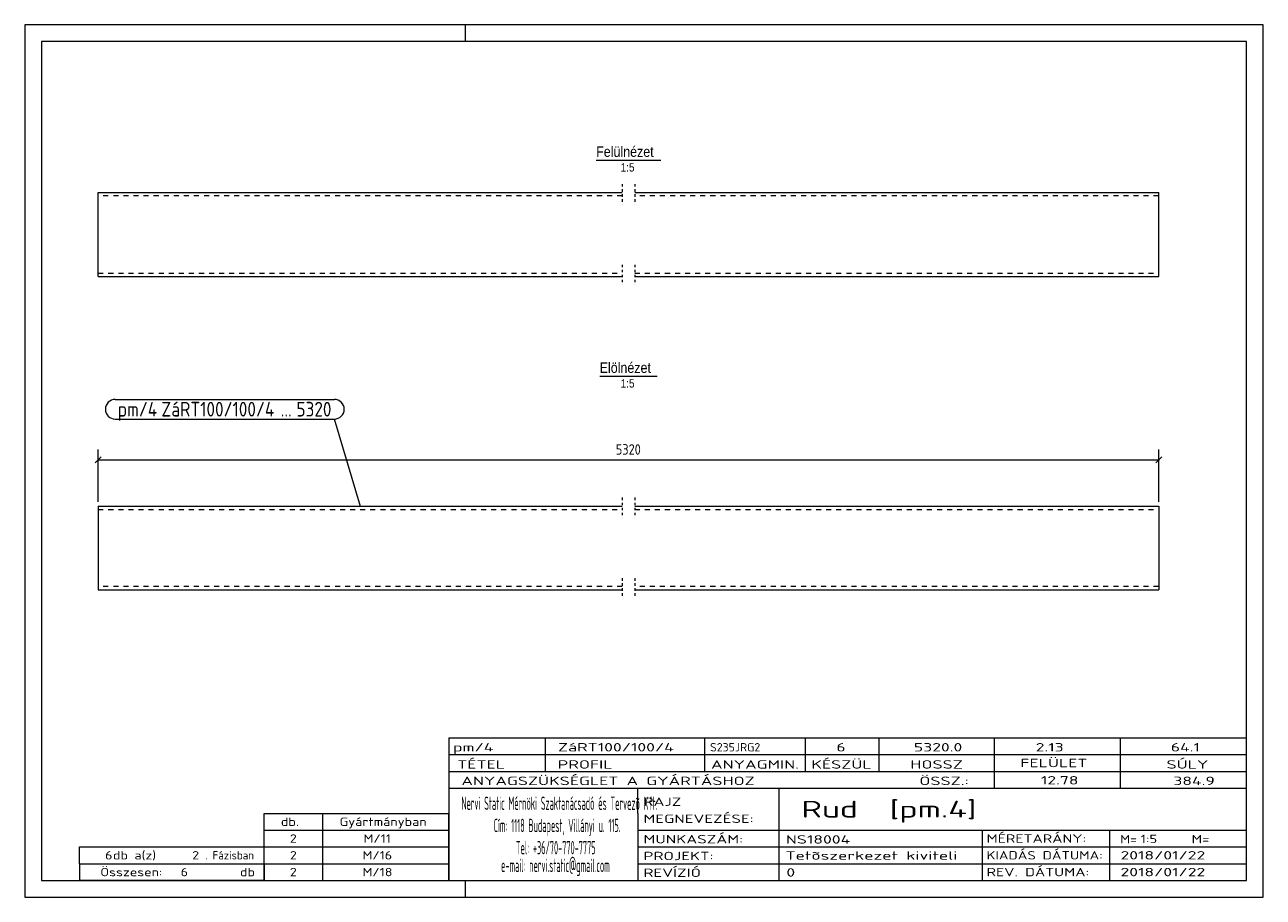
# Model space of a CAD drawing. Header units: millimetres. Extents: x 1 to 296, y 1 to 209.
import ezdxf

# ---------------------------------------------------------------- set-up
doc = ezdxf.new("R2010")
doc.units = ezdxf.units.MM
doc.header["$LTSCALE"] = 0.6
for name, pattern in [('XKITLINE00', [0]), ('XKITLINE01', [4, 1, -1, 1, -1]), ('XKITLINE02', [4, 2, -2])]:
    doc.linetypes.add(name, pattern=pattern)
for name, color, linetype, lineweight in [('DrawingSheet', 5, 'Continuous', 0), ('OtherObjectType', 1, 'Continuous', 0), ('Part', 2, 'Continuous', 0), ('PartMark', 3, 'Continuous', 0), ('Z-DIMENSIONS', 1, 'Continuous', 0)]:
    doc.layers.add(name, color=color, linetype=linetype, lineweight=lineweight)
doc.styles.add('ARIAL', font='ARIAL.TTF')
doc.styles.add('ISOCPEUR', font='ISOCPEUR.TTF')

msp = doc.modelspace()

# ---------------------------------------------------------------- linework, layer by layer
at = {"layer": 'DrawingSheet', "color": 2, "linetype": 'XKITLINE00', "lineweight": 0}
for p, q in [((296, 209), (1, 209)), ((1, 209), (1, 1)), ((106, 205), (106, 209)), ((296, 1), (296, 209)), ((106, 1), (106, 5)), ((1, 1), (296, 1))]:
    msp.add_line(p, q, dxfattribs=at)
at = {"layer": 'DrawingSheet', "color": 3, "linetype": 'XKITLINE00', "lineweight": 0}
for p, q in [((292, 205), (5, 205)), ((5, 205), (5, 5)), ((292, 5), (292, 205)), ((5, 5), (292, 5))]:
    msp.add_line(p, q, dxfattribs=at)
at = {"layer": 'OtherObjectType', "color": 6, "linetype": 'XKITLINE00', "lineweight": 0}
for p, q in [((137.11, 176.75), (152.49, 176.75)), ((137.94, 125.25), (151.66, 125.25))]:
    msp.add_line(p, q, dxfattribs=at)
at = {"layer": 'OtherObjectType', "color": 7, "linetype": 'XKITLINE00', "lineweight": 0}
for p, q in [((102, 39), (292, 39)), ((102, 39), (102, 35)), ((102, 39), (292, 39)), ((125, 35), (125, 39)), ((163, 35), (163, 39)), ((187, 35), (187, 39)), ((204.5, 35), (204.5, 39)), ((232, 35), (232, 39)), ((262, 35), (262, 39)), ((292, 35), (292, 39)), ((102, 35), (292, 35)), ((102, 35), (102, 5)), ((102, 35), (292, 35)), ((125, 31), (125, 35)), ((163, 31), (163, 35)), ((187, 31), (187, 35)), ((204.5, 31), (204.5, 35)), ((232, 31), (232, 35)), ((262, 31), (262, 35)), ((292, 31), (292, 35)), ((102, 31), (292, 31)), ((232, 27), (232, 31)), ((262, 27), (262, 31)), ((292, 27), (292, 31)), ((102, 27), (292, 27)), ((147, 21), (147, 27)), ((180.7, 17), (180.7, 27)), ((292, 21), (292, 27)), ((58, 21), (102, 21)), ((58, 17), (58, 21)), ((72, 17), (72, 21)), ((102, 17), (102, 21)), ((147, 21), (147, 5)), ((292, 17), (292, 21)), ((58, 17), (102, 17)), ((58, 13), (58, 17)), ((72, 13), (72, 17)), ((102, 13), (102, 17)), ((147, 17), (292, 17)), ((180.7, 5), (180.7, 17)), ((229.16, 13), (229.16, 17)), ((259.5, 5), (259.5, 17)), ((292, 13), (292, 17)), ((14, 9), (14, 13)), ((14, 13), (58, 13)), ((14, 13), (58, 13)), ((58, 9), (58, 13)), ((58, 13), (102, 13)), ((58, 9), (58, 13)), ((72, 9), (72, 13)), ((102, 9), (102, 13)), ((147, 13), (292, 13)), ((229.16, 5), (229.16, 13)), ((292, 9), (292, 13)), ((14, 9), (58, 9)), ((14, 9), (14, 5)), ((14, 9), (58, 9)), ((58, 9), (58, 5)), ((58, 9), (102, 9)), ((58, 5), (58, 9)), ((72, 5), (72, 9)), ((102, 5), (102, 9)), ((147, 9), (292, 9)), ((292, 5), (292, 9)), ((58, 5), (14, 5)), ((58, 5), (102, 5)), ((102, 5), (292, 5)), ((139.5, 5), (292, 5))]:
    msp.add_line(p, q, dxfattribs=at)
at = {"layer": 'Part', "color": 2, "linetype": 'XKITLINE00', "lineweight": 0}
for p, q in [((18.5, 149), (18.5, 169)), ((18.5, 169), (143.3, 169)), ((146.3, 169), (271.1, 169)), ((271.1, 149), (271.1, 169)), ((18.5, 149), (143.3, 149)), ((146.3, 149), (271.1, 149)), ((18.5, 94.26), (18.5, 74.26)), ((18.5, 94.26), (143.3, 94.26)), ((146.3, 94.26), (271.1, 94.26)), ((271.1, 94.26), (271.1, 74.26)), ((18.5, 74.26), (143.3, 74.26)), ((146.3, 74.26), (271.1, 74.26))]:
    msp.add_line(p, q, dxfattribs=at)
at = {"layer": 'Part', "color": 7, "linetype": 'XKITLINE02', "lineweight": 0}
for p, q in [((143.3, 168.2), (18.5, 168.2)), ((271.1, 168.2), (146.3, 168.2)), ((18.5, 149.8), (143.3, 149.8)), ((146.3, 149.8), (271.1, 149.8)), ((18.5, 93.46), (143.3, 93.46)), ((146.3, 93.46), (271.1, 93.46)), ((143.3, 75.06), (18.5, 75.06)), ((271.1, 75.06), (146.3, 75.06))]:
    msp.add_line(p, q, dxfattribs=at)
at = {"layer": 'Part', "color": 2, "linetype": 'XKITLINE01', "lineweight": 0}
for p, q in [((143.3, 171), (143.3, 166.2)), ((146.3, 171), (146.3, 166.2)), ((143.3, 151.8), (143.3, 147)), ((146.3, 151.8), (146.3, 147)), ((143.3, 96.26), (143.3, 91.46)), ((146.3, 96.26), (146.3, 91.46)), ((143.3, 77.06), (143.3, 72.26)), ((146.3, 77.06), (146.3, 72.26))]:
    msp.add_line(p, q, dxfattribs=at)
at = {"layer": 'PartMark', "color": 7, "linetype": 'XKITLINE00', "lineweight": 0}
for p, q in [((22.56, 119.7), (74.74, 119.7)), ((22.56, 115), (74.74, 115)), ((80.95, 94.16), (74.74, 115))]:
    msp.add_line(p, q, dxfattribs=at)
for centre, start, end in [((22.56, 117.35), 90, 270), ((74.74, 117.35), 270, 90)]:
    msp.add_arc(centre, 2.35, start, end, dxfattribs=at)
at = {"layer": 'Z-DIMENSIONS', "color": 7, "linetype": 'XKITLINE00', "lineweight": 0}
for p, q in [((18.5, 95.26), (18.5, 107.76)), ((271.1, 95.26), (271.1, 107.76)), ((19.21, 105.97), (17.79, 104.55)), ((18.5, 105.26), (271.1, 105.26)), ((271.81, 105.97), (270.39, 104.55))]:
    msp.add_line(p, q, dxfattribs=at)
at = {"layer": 'Z-DIMENSIONS', "color": 3}
for p in [(18.5, 105.26), (271.1, 105.26)]:
    msp.add_point(p, dxfattribs=at)

# ---------------------------------------------------------------- texts
at = {"layer": 'OtherObjectType', "color": 6, "style": 'ARIAL', "width": 0.85}
for s, height, p in [('Felülnézet', 2.5, (137.11, 177.5)), ('1:5', 2, (142.95, 174)), ('Elölnézet', 2.5, (137.94, 126)), ('1:5', 2, (142.95, 122.5))]:
    msp.add_text(s, height=height, dxfattribs=at).set_placement(p)
at = {"layer": 'OtherObjectType', "color": 7, "style": 'ISOCPEUR'}
for s, height, width, p in [('pm/4', 2, 1.525501, (103, 35.76)), ('ZáRT100/100/4', 2, 1.525501, (128, 35.76)), ('S235JRG2', 2, 1.02, (164.22, 35.76)), ('6', 2, 1.525501, (194.32, 35.76)), ('5320.0', 2, 1.525501, (212.78, 35.76)), ('2.13', 2, 1.525501, (241.81, 35.76)), ('64.1', 2, 1.525501, (273.98, 35.76)), ('TÉTEL', 2, 1.525501, (104, 31.66)), ('PROFIL', 2, 1.525501, (127.96, 31.66)), ('ANYAGMIN.', 2, 1.525501, (164.47, 31.66)), ('KÉSZÜL', 2, 1.525501, (188.37, 31.66)), ('HOSSZ', 2, 1.525501, (211.96, 31.66)), ('FELÜLET', 2, 1.525501, (238.13, 32)), ('SÚLY', 2, 1.525501, (272.96, 31.66)), ('ANYAGSZÜKSÉGLET A GYÁRTÁSHOZ', 2, 1.525501, (105, 27.75)), ('ÖSSZ.:', 2, 1.525501, (214.1, 27.75)), ('12.78', 2, 1.525501, (243.05, 27.88)), ('384.9', 2, 1.525501, (274.59, 27.75)), ('Nervi Static Mérnöki\xa0Szaktanácsadó\xa0és\xa0Tervezõ Kft.', 3.1765, 0.403093, (105, 21.82)), ('RAJZ', 2, 1.445, (148.38, 22.78)), ('Rud  [pm.4]', 4, 1.474651, (186, 20)), ('MEGNEVEZÉSE:', 2, 1.445, (148.38, 18.72)), ('db.', 2, 1.211571, (62, 18)), ('Gyártmányban', 2, 1.211571, (76, 18)), ('Cím:\xa01118 Budapest, Villányi u. 115.', 3.1765, 0.403093, (112.69, 16.53)), ('2', 2, 1.211571, (64.14, 14)), ('M/11', 2, 1.211571, (81.67, 14)), ('MUNKASZÁM:', 2, 1.445, (148.38, 13.84)), ('NS18004', 2, 1.525501, (182.28, 13.78)), ('MÉRETARÁNY:', 2, 1.36, (230.1, 14)), ('M=', 2, 1.211571, (261.91, 13.84)), ('1:5', 2, 1.275, (266.79, 13.9)), ('M=', 2, 1.275, (278.95, 13.87)), ('6', 2, 1.211571, (20.14, 10)), ('db a(z)', 2, 1.211571, (22, 10)), ('2', 2, 1.211571, (40.86, 10)), ('. Fázisban', 2, 0.935, (44, 10)), ('2', 2, 1.211571, (64.14, 10)), ('M/16', 2, 1.211571, (81.43, 10)), ('Tel:\xa0+36/70-770-7775', 3.1765, 0.403093, (117.97, 11.24)), ('PROJEKT:', 2, 1.445, (148.38, 9.84)), ('Tetõszerkezet kiviteli ', 2, 1.525501, (182.2, 9.94)), ('KIADÁS DÁTUMA:', 2, 1.275, (230.1, 10)), ('2018/01/22', 2, 1.525501, (262, 10)), ('e-mail:\xa0nervi.static@gmail.com', 3.1765, 0.403093, (114.45, 7)), ('Összesen:            db', 2, 1.211571, (19, 6)), ('6', 2, 1.211571, (38.14, 6)), ('2', 2, 1.211571, (64.14, 6)), ('M/18', 2, 1.211571, (81.43, 6)), ('REVÍZIÓ', 2, 1.445, (148.38, 5.84)), ('0', 2, 1.525501, (182.41, 5.92)), ('REV. DÁTUMA:', 2, 1.36, (230.1, 6)), ('2018/01/22', 2, 1.525501, (262, 6))]:
    msp.add_text(s, height=height, dxfattribs=dict(at, width=width)).set_placement(p)
at = {"layer": 'PartMark', "color": 3, "style": 'ISOCPEUR', "width": 0.85}
for s, p in [('pm/4', (23.16, 115.6)), ('ZáRT100/100/4', (33.54, 115.6)), ('5320', (65.72, 115.6)), ('...', (61.96, 115.6))]:
    msp.add_text(s, height=3.5, dxfattribs=at).set_placement(p)
at = {"layer": 'Z-DIMENSIONS', "color": 3, "style": 'ISOCPEUR', "width": 0.85}
msp.add_text('5320', height=2.5, dxfattribs=at).set_placement((141.79, 106.51))

doc.saveas('drawing.dxf')
